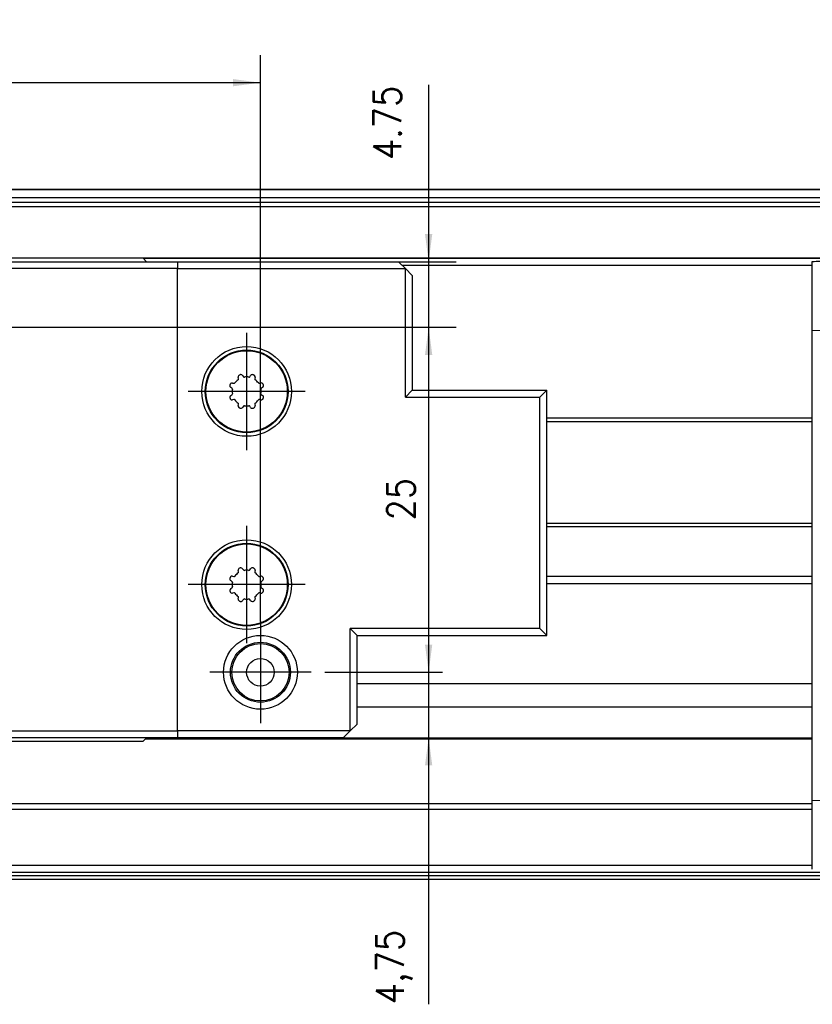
# Model space of a CAD drawing. Header units: millimetres. Extents: x -235 to 4216, y -109 to 485.
# Tile 19 of 39: x 416 to 474, y 328 to 399. Entities that reach past the tile are written whole.
import ezdxf

# ---------------------------------------------------------------- set-up
doc = ezdxf.new("R2010")
doc.units = ezdxf.units.MM
doc.linetypes.add('DOT_CENTER', pattern=[14, 12, -1, 0, -1])
doc.layers.add('1', color=7, linetype='Continuous')
doc.styles.add('CONVERTER_11', font='txt.shx', dxfattribs={"width": 0.9})
doc.dimstyles.new('ME10_DIM_15', dxfattribs={"dimtxt": 2, "dimasz": 2, "dimexe": 2, "dimexo": 0, "dimgap": 2, "dimtad": 1, "dimdsep": 46, "dimtxsty": 'CONVERTER_11', "dimsah": 1, "dimcen": 0.09, "dimclrd": 2, "dimclre": 2, "dimclrt": 2, "dimadec": 0, "dimazin": 0, "dimtfac": 1, "dimtdec": 4, "dimtix": 1, "dimtmove": 0, "dimatfit": 3, "dimfxl": 1, "dimtolj": 1, "dimtzin": 0, "dimarcsym": 0})
doc.dimstyles.new('ME10_DIM_17', dxfattribs={"dimtxt": 2, "dimasz": 2, "dimexe": 2, "dimexo": 0, "dimgap": 2, "dimtad": 1, "dimdsep": 46, "dimtxsty": 'CONVERTER_11', "dimsah": 1, "dimcen": 0.09, "dimclrd": 2, "dimclre": 2, "dimclrt": 2, "dimadec": 0, "dimazin": 0, "dimtfac": 1, "dimtdec": 4, "dimtix": 1, "dimtmove": 0, "dimatfit": 3, "dimfxl": 1, "dimtolj": 1, "dimtzin": 0, "dimarcsym": 0})
doc.dimstyles.new('ME10_DIM_19', dxfattribs={"dimtxt": 2, "dimasz": 2, "dimexe": 1, "dimexo": 1, "dimgap": 1, "dimtad": 1, "dimdsep": 46, "dimtxsty": 'CONVERTER_11', "dimsah": 1, "dimcen": 0.09, "dimclrd": 2, "dimclre": 2, "dimclrt": 2, "dimadec": 0, "dimazin": 0, "dimtfac": 1, "dimtdec": 4, "dimtix": 1, "dimtmove": 0, "dimatfit": 3, "dimfxl": 1, "dimtolj": 1, "dimtzin": 0, "dimarcsym": 0})
doc.dimstyles.new('ME10_DIM_20', dxfattribs={"dimtxt": 2, "dimasz": 2, "dimexe": 1, "dimexo": 1, "dimgap": 1, "dimtad": 1, "dimdsep": 46, "dimtxsty": 'CONVERTER_11', "dimsah": 1, "dimcen": 0.09, "dimclrd": 2, "dimclre": 2, "dimclrt": 2, "dimadec": 0, "dimazin": 0, "dimtfac": 1, "dimtdec": 4, "dimtix": 1, "dimtmove": 0, "dimatfit": 3, "dimfxl": 1, "dimtolj": 1, "dimtzin": 0, "dimarcsym": 0})

# ---------------------------------------------------------------- blocks, each defined once
blk = doc.blocks.new('CABEZA_Li_1__24', base_point=(350.6998292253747, 347.1029444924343))
at = {"color": 7, "linetype": 'Continuous'}
for p, q in [((405.9519836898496, 381.8529444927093), (425.4519836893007, 381.8529444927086)), ((418.7635488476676, 382.1029444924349), (412.6404185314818, 382.1029444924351)), ((425.2019836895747, 382.1029444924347), (418.7635488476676, 382.1029444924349)), ((425.4519836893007, 381.8529444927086), (425.2019836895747, 382.1029444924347)), ((425.4519836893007, 381.8529444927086), (427.6998292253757, 381.8529444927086)), ((427.6998292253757, 381.8529444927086), (443.7026736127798, 381.8529444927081)), ((427.6998292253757, 381.8529444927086), (427.6998292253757, 381.3529444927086)), ((443.7026736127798, 381.8529444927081), (444.2026736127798, 381.3529444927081)), ((427.6998292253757, 381.3529444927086), (363.7009064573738, 381.3529444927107)), ((427.6998292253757, 381.3529444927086), (444.2026736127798, 381.3529444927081)), ((427.6998292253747, 347.8529444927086), (427.6998292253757, 381.3529444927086)), ((444.7026736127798, 380.8529444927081), (444.2026736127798, 381.3529444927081)), ((444.2026736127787, 372.0357888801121), (444.2026736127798, 381.3529444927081)), ((444.7026736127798, 380.8529444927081), (444.7026736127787, 372.535788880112)), ((432.1106059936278, 373.3747427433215), (432.0889302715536, 373.4725156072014)), ((432.4108543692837, 373.6058609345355), (432.4646631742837, 373.5213980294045)), ((432.9349952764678, 373.5213980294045), (432.9888040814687, 373.6058609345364)), ((433.3107281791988, 373.4725156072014), (433.2890524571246, 373.3747427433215)), ((431.6313756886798, 372.6881105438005), (431.5469127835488, 372.7419193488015)), ((431.6802581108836, 373.0638434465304), (431.7780309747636, 373.0421677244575)), ((433.6216274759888, 373.0421677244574), (433.7194003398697, 373.0638434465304)), ((433.8527456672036, 372.7419193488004), (433.7682827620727, 372.6881105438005)), ((444.7026736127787, 372.535788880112), (444.2026736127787, 372.0357888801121)), ((444.7026736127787, 372.535788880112), (454.4476747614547, 372.5357888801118)), ((454.4476747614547, 372.5357888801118), (453.9476747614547, 372.0357888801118)), ((454.4476747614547, 354.7701001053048), (454.4476747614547, 372.5357888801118)), ((431.5469127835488, 372.1639696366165), (431.6313756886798, 372.2177784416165)), ((431.7780309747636, 371.8637212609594), (431.6802581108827, 371.8420455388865)), ((433.7194003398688, 371.8420455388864), (433.6216274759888, 371.8637212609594)), ((433.7682827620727, 372.2177784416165), (433.8527456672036, 372.1639696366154)), ((444.2026736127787, 372.0357888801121), (453.9476747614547, 372.0357888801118)), ((453.9476747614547, 355.2701001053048), (453.9476747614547, 372.0357888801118)), ((432.0889302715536, 371.4333733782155), (432.1106059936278, 371.5311462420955)), ((432.4646631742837, 371.3844909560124), (432.4108543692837, 371.3000280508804)), ((432.9888040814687, 371.3000280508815), (432.9349952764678, 371.3844909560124)), ((433.2890524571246, 371.5311462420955), (433.3107281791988, 371.4333733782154)), ((432.4108543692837, 359.6058609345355), (432.4646631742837, 359.5213980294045)), ((432.9349952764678, 359.5213980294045), (432.9888040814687, 359.6058609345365)), ((431.6802581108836, 359.0638434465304), (431.7780309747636, 359.0421677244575)), ((432.1106059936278, 359.3747427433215), (432.0889302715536, 359.4725156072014)), ((433.3107281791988, 359.4725156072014), (433.2890524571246, 359.3747427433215)), ((433.6216274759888, 359.0421677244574), (433.7194003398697, 359.0638434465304)), ((431.6313756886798, 358.6881105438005), (431.5469127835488, 358.7419193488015)), ((431.5469127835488, 358.1639696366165), (431.6313756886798, 358.2177784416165)), ((433.8527456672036, 358.7419193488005), (433.7682827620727, 358.6881105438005)), ((433.7682827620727, 358.2177784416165), (433.8527456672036, 358.1639696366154)), ((431.7780309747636, 357.8637212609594), (431.6802581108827, 357.8420455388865)), ((432.0889302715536, 357.4333733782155), (432.1106059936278, 357.5311462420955)), ((433.2890524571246, 357.5311462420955), (433.3107281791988, 357.4333733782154)), ((433.7194003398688, 357.8420455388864), (433.6216274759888, 357.8637212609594)), ((432.4646631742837, 357.3844909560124), (432.4108543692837, 357.3000280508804)), ((432.9888040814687, 357.3000280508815), (432.9349952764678, 357.3844909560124)), ((453.9476747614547, 355.2701001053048), (440.1998292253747, 355.2701001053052)), ((440.1998292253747, 355.2701001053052), (440.7019836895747, 354.7701001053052)), ((440.1998292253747, 347.8529444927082), (440.1998292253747, 355.2701001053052)), ((440.7019836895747, 354.7701001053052), (454.4476747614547, 354.7701001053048)), ((440.7019836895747, 348.6029444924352), (440.7019836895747, 354.7701001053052)), ((454.4476747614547, 354.7701001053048), (453.9476747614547, 355.2701001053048)), ((440.1998292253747, 347.8529444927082), (440.6998292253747, 348.3529444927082)), ((440.6998292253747, 348.3529444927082), (440.7019836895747, 348.6029444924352)), ((363.7009064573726, 347.8529444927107), (427.6998292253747, 347.8529444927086)), ((440.1998292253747, 347.8529444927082), (427.6998292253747, 347.8529444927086)), ((427.6998292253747, 347.8529444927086), (427.6998292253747, 347.3529444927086)), ((440.1998292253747, 347.8529444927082), (439.6998292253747, 347.3529444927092)), ((425.4519836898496, 347.3529444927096), (405.9519836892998, 347.3529444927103)), ((406.2019836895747, 347.1029444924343), (425.2019836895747, 347.1029444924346)), ((425.4519836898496, 347.3529444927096), (425.2019836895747, 347.1029444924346)), ((427.6998292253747, 347.3529444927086), (425.4519836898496, 347.3529444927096)), ((439.6998292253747, 347.3529444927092), (427.6998292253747, 347.3529444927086))]:
    blk.add_line(p, q, dxfattribs=at)
for centre, radius in [((432.6998292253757, 372.4529444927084), 3.25), ((432.6998292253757, 372.4529444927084), 3), ((432.6998292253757, 372.4529444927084), 2.948945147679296), ((432.6998292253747, 358.4529444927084), 3.25), ((432.6998292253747, 358.4529444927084), 3), ((432.6998292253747, 358.4529444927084), 2.948945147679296), ((433.6998292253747, 352.1029444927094), 2.674999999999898), ((433.6998292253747, 352.1029444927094), 2.171031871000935), ((433.6998292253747, 352.1029444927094), 2.075000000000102), ((433.6998292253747, 352.1029444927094), 1)]:
    blk.add_circle(centre, radius, dxfattribs=at)
for centre, radius, start, end in [((432.6998292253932, 372.4529444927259), 1.049999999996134, 125.9522396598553, 144.0477603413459), ((432.0422652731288, 373.3595919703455), 0.0700000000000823, 305.9522396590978, 0), ((432.2353746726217, 373.5049815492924), 0.1500000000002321, 113.8205556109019, 192.5000000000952), ((432.6998292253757, 372.4529444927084), 1.30000000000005, 111.1794443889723, 113.8205556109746), ((432.2843456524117, 373.5252659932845), 0.1499999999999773, 90, 111.1794443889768), ((432.2843456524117, 373.5252659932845), 0.1499999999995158, 32.49999999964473, 90), ((432.5237005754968, 373.5590090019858), 0.070000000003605, 212.4999999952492, 279.0477603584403), ((432.6998292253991, 372.4529444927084), 1.04999999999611, 80.95223965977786, 99.04776034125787), ((432.8759578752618, 373.5590090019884), 0.0699999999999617, 260.9522396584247, 327.4999999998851), ((433.1153127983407, 373.5252659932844), 0.1499999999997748, 68.82055561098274, 147.5000000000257), ((432.6998292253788, 372.4529444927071), 1.300000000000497, 66.17944438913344, 68.82055561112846), ((433.1642837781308, 373.5049815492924), 0.1500000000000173, 45.00000000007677, 66.17944438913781), ((433.1642837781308, 373.5049815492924), 0.1500000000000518, 347.4999999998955, 45.00000000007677), ((433.3573931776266, 373.3595919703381), 0.0700000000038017, 179.9999999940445, 234.0477603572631), ((432.6998292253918, 372.4529444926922), 1.049999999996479, 35.95223965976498, 54.04776034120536), ((431.6275077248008, 372.8684280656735), 0.1499999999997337, 158.8205556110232, 237.5000000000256), ((432.6998292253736, 372.4529444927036), 1.299999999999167, 156.1794443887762, 158.8205556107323), ((431.6477921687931, 372.9173990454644), 0.1499999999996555, 135.0000000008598, 156.1794443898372), ((431.6477921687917, 372.9173990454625), 0.1500000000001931, 77.49999999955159, 134.9999999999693), ((431.5937647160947, 372.6290731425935), 0.0700000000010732, 0, 57.49999999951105), ((432.6998292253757, 372.4529444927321), 1.049999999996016, 170.9522396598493, 189.047760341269), ((431.7931817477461, 373.110508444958), 0.0700000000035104, 257.4999999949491, 324.0477603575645), ((433.6064767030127, 373.1105084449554), 0.0700000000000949, 215.9522396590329, 282.5000000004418), ((433.7518662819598, 372.9173990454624), 0.1500000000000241, 23.82055561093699, 102.4999999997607), ((433.8058937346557, 372.6290731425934), 0.0699999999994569, 122.4999999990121, 180), ((432.6998292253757, 372.4529444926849), 1.049999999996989, 350.9522396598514, 9.04776034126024), ((433.7721507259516, 372.8684280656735), 0.1500000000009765, 302.4999999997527, 359.9999999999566), ((432.6998292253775, 372.452944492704), 1.300000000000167, 21.17944438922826, 23.8205556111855), ((433.7721507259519, 372.8684280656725), 0.1499999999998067, 3.474e-10, 21.17944438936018), ((431.6275077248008, 372.0374609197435), 0.1500000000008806, 122.499999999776, 180), ((431.6275077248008, 372.0374609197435), 0.1500000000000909, 180, 201.179444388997), ((432.6998292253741, 372.4529444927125), 1.299999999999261, 201.1794443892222, 203.8205556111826), ((431.6477921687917, 371.9884899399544), 0.1499999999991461, 203.8205556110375, 282.500000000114), ((431.5937647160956, 372.2768158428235), 0.0700000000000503, 302.4999999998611, 0), ((431.7931817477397, 371.7953805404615), 0.0699999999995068, 35.95223965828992, 102.5000000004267), ((432.6998292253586, 372.4529444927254), 1.049999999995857, 215.9522396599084, 234.0477603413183), ((432.699829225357, 372.4529444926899), 1.049999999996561, 305.9522396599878, 324.0477603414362), ((433.6064767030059, 371.7953805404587), 0.0700000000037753, 77.49999999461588, 144.0477603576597), ((433.7518662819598, 371.9884899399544), 0.1500000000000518, 257.4999999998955, 314.9999999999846), ((433.8058937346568, 372.2768158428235), 0.0700000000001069, 180, 237.5000000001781), ((433.7721507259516, 372.0374609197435), 0.1499999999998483, 338.8205556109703, 57.49999999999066), ((433.7518662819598, 371.9884899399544), 0.1499999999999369, 314.9999999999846, 336.179444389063), ((432.6998292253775, 372.4529444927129), 1.300000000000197, 336.1794443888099, 338.8205556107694), ((432.0422652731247, 371.5462970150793), 0.0700000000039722, 359.9999999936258, 54.047760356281), ((432.2353746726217, 371.4009074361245), 0.1500000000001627, 167.4999999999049, 225.000000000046), ((432.2353746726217, 371.4009074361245), 0.1499999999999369, 225.000000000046, 246.1794443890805), ((432.6998292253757, 372.4529444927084), 1.299999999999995, 246.1794443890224, 248.8205556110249), ((432.2843456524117, 371.3806229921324), 0.1499999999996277, 248.8205556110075, 327.5000000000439), ((432.5237005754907, 371.3468799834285), 0.0700000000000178, 80.95223965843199, 147.5000000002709), ((432.6998292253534, 372.4529444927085), 1.049999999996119, 260.9522396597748, 279.0477603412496), ((432.8759578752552, 371.3468799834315), 0.0700000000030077, 32.49999999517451, 99.04776035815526), ((433.1153127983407, 371.3806229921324), 0.1499999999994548, 212.4999999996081, 270), ((433.1153127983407, 371.3806229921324), 0.1499999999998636, 270, 291.179444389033), ((432.6998292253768, 372.4529444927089), 1.300000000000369, 291.1794443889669, 293.820555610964), ((433.1642837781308, 371.4009074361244), 0.1499999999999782, 293.8205556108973, 12.50000000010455), ((433.3573931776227, 371.5462970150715), 0.0699999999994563, 125.9522396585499, 180), ((432.2353746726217, 359.5049815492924), 0.1500000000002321, 113.8205556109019, 192.5000000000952), ((432.6998292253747, 358.4529444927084), 1.299999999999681, 111.1794443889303, 113.8205556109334), ((432.2843456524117, 359.5252659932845), 0.1499999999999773, 90, 111.1794443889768), ((432.2843456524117, 359.5252659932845), 0.1499999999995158, 32.49999999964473, 90), ((433.1153127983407, 359.5252659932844), 0.1499999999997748, 68.82055561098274, 147.4999999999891), ((432.6998292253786, 358.4529444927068), 1.300000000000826, 66.17944438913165, 68.82055561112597), ((433.1642837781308, 359.5049815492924), 0.1500000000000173, 45.00000000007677, 66.17944438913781), ((433.1642837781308, 359.5049815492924), 0.1500000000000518, 347.4999999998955, 45.00000000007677), ((431.6275077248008, 358.8684280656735), 0.1499999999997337, 158.8205556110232, 237.5000000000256), ((432.6998292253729, 358.4529444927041), 1.299999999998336, 156.1794443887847, 158.8205556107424), ((431.6477921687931, 358.9173990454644), 0.1499999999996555, 135.0000000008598, 156.1794443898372), ((431.6477921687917, 358.9173990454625), 0.1500000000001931, 77.49999999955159, 134.9999999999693), ((431.7931817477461, 359.110508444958), 0.0700000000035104, 257.4999999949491, 324.0477603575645), ((432.6998292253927, 358.4529444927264), 1.049999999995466, 125.9522396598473, 144.0477603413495), ((432.0422652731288, 359.3595919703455), 0.0700000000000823, 305.9522396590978, 0), ((432.5237005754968, 359.5590090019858), 0.070000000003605, 212.4999999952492, 279.0477603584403), ((432.6998292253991, 358.4529444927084), 1.04999999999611, 80.95223965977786, 99.04776034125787), ((432.8759578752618, 359.5590090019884), 0.0699999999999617, 260.9522396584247, 327.4999999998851), ((433.3573931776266, 359.3595919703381), 0.0700000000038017, 179.9999999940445, 234.0477603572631), ((432.6998292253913, 358.4529444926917), 1.049999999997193, 35.95223965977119, 54.04776034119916), ((433.6064767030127, 359.1105084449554), 0.0700000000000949, 215.9522396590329, 282.5000000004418), ((433.7518662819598, 358.9173990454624), 0.1500000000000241, 23.82055561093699, 102.4999999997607), ((433.7721507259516, 358.8684280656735), 0.1500000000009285, 302.4999999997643, 359.9999999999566), ((432.6998292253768, 358.4529444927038), 1.300000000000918, 21.17944438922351, 23.82055561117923), ((433.7721507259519, 358.8684280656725), 0.1499999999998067, 3.474e-10, 21.17944438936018), ((431.6275077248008, 358.0374609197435), 0.1500000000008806, 122.499999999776, 180), ((431.5937647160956, 358.6290731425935), 0.0700000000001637, 0, 57.5000000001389), ((431.5937647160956, 358.2768158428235), 0.0700000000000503, 302.4999999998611, 0), ((432.6998292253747, 358.4529444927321), 1.049999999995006, 170.9522396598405, 189.0477603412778), ((433.8058937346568, 358.6290731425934), 0.0700000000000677, 122.4999999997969, 180), ((433.8058937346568, 358.2768158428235), 0.0700000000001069, 180, 237.5000000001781), ((432.6998292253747, 358.4529444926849), 1.049999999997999, 350.9522396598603, 9.04776034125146), ((433.7721507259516, 358.0374609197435), 0.1499999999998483, 338.8205556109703, 57.49999999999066), ((431.6275077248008, 358.0374609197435), 0.1500000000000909, 180, 201.179444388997), ((432.6998292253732, 358.4529444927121), 1.299999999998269, 201.1794443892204, 203.8205556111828), ((431.6477921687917, 357.9884899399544), 0.1499999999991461, 203.8205556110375, 282.500000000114), ((431.7931817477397, 357.7953805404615), 0.0699999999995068, 35.95223965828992, 102.5000000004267), ((432.6998292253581, 358.4529444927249), 1.049999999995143, 215.9522396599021, 234.0477603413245), ((432.0422652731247, 357.5462970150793), 0.0700000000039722, 359.9999999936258, 54.047760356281), ((433.3573931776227, 357.5462970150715), 0.0699999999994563, 125.9522396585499, 180), ((432.6998292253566, 358.4529444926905), 1.049999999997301, 305.9522396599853, 324.0477603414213), ((433.6064767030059, 357.7953805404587), 0.0700000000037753, 77.49999999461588, 144.0477603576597), ((433.7518662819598, 357.9884899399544), 0.1500000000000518, 257.4999999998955, 314.9999999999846), ((433.7518662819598, 357.9884899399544), 0.1499999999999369, 314.9999999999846, 336.179444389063), ((432.6998292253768, 358.4529444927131), 1.300000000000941, 336.1794443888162, 338.8205556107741), ((432.2353746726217, 357.4009074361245), 0.1500000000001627, 167.4999999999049, 225.000000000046), ((432.2353746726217, 357.4009074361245), 0.1499999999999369, 225.000000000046, 246.1794443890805), ((432.6998292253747, 358.4529444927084), 1.299999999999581, 246.1794443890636, 248.820555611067), ((432.2843456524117, 357.3806229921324), 0.1499999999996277, 248.8205556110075, 327.5000000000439), ((432.5237005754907, 357.3468799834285), 0.0700000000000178, 80.95223965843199, 147.5000000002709), ((432.6998292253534, 358.4529444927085), 1.049999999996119, 260.9522396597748, 279.0477603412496), ((432.8759578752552, 357.3468799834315), 0.0700000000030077, 32.49999999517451, 99.04776035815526), ((433.1153127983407, 357.3806229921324), 0.1499999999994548, 212.4999999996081, 270), ((433.1153127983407, 357.3806229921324), 0.1499999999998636, 270, 291.179444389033), ((432.6998292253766, 358.4529444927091), 1.300000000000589, 291.1794443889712, 293.8205556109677), ((433.1642837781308, 357.4009074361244), 0.1499999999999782, 293.8205556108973, 12.50000000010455)]:
    blk.add_arc(centre, radius, start, end, dxfattribs=at)
for points in [[(432.1122652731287, 373.3595919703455), (432.1119887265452, 373.3621170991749), (432.1114356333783, 373.3671673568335), (432.1108825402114, 373.3722176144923), (432.1106059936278, 373.3747427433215)], [(433.2890524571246, 373.3747427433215), (433.2887759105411, 373.3722176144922), (433.2882228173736, 373.3671673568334), (433.2876697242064, 373.3621170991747), (433.2873931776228, 373.3595919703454)], [(431.6628937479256, 372.6180651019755), (431.6630389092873, 372.6198997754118), (431.6633292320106, 372.6235691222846), (431.6636195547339, 372.627238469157), (431.6637647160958, 372.6290731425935)], [(433.7358937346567, 372.6290731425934), (433.7360388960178, 372.6272384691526), (433.7363292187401, 372.6235691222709), (433.7366195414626, 372.6198997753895), (433.7367647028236, 372.6180651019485)], [(431.6637647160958, 372.2768158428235), (431.6636195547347, 372.2786505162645), (431.6633292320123, 372.2823198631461), (431.6630389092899, 372.2859892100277), (431.6628937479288, 372.2878238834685)], [(433.7367647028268, 372.2878238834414), (433.736619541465, 372.285989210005), (433.7363292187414, 372.2823198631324), (433.7360388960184, 372.2786505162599), (433.7358937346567, 372.2768158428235)], [(432.1106059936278, 371.5311462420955), (432.1108825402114, 371.5336713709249), (432.1114356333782, 371.5387216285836), (432.1119887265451, 371.5437718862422), (432.1122652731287, 371.5462970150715)], [(433.2873931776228, 371.5462970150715), (433.2876697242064, 371.5437718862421), (433.2882228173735, 371.5387216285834), (433.2887759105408, 371.5336713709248), (433.2890524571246, 371.5311462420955)], [(432.1122652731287, 359.3595919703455), (432.1119887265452, 359.3621170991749), (432.1114356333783, 359.3671673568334), (432.1108825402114, 359.3722176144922), (432.1106059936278, 359.3747427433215)], [(433.2890524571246, 359.3747427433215), (433.2887759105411, 359.3722176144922), (433.2882228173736, 359.3671673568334), (433.2876697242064, 359.3621170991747), (433.2873931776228, 359.3595919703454)], [(431.6628937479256, 358.6180651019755), (431.6630389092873, 358.6198997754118), (431.6633292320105, 358.6235691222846), (431.6636195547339, 358.627238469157), (431.6637647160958, 358.6290731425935)], [(431.6637647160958, 358.2768158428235), (431.6636195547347, 358.2786505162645), (431.6633292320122, 358.2823198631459), (431.6630389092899, 358.2859892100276), (431.6628937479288, 358.2878238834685)], [(433.7358937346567, 358.6290731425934), (433.7360388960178, 358.6272384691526), (433.7363292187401, 358.623569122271), (433.7366195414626, 358.6198997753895), (433.7367647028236, 358.6180651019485)], [(433.7367647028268, 358.2878238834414), (433.736619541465, 358.285989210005), (433.7363292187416, 358.2823198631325), (433.7360388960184, 358.2786505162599), (433.7358937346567, 358.2768158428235)], [(432.1106059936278, 357.5311462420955), (432.1108825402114, 357.5336713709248), (432.1114356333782, 357.5387216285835), (432.1119887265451, 357.543771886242), (432.1122652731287, 357.5462970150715)], [(433.2873931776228, 357.5462970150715), (433.2876697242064, 357.5437718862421), (433.2882228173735, 357.5387216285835), (433.2887759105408, 357.5336713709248), (433.2890524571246, 357.5311462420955)]]:
    blk.add_open_spline(points, degree=3, dxfattribs=at)
at = {"layer": '1', "color": 2, "linetype": 'DOT_CENTER'}
for p, q in [((432.6998292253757, 376.7029444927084), (432.6998292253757, 368.2029444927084)), ((436.9498292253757, 372.4529444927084), (428.4498292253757, 372.4529444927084)), ((432.6998292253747, 362.7029444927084), (432.6998292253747, 354.2029444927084)), ((436.9498292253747, 358.4529444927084), (428.4498292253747, 358.4529444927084)), ((433.6998292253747, 355.7779444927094), (433.6998292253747, 348.4279444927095)), ((437.3748292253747, 352.1029444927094), (430.0248292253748, 352.1029444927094))]:
    blk.add_line(p, q, dxfattribs=at)
blk = doc.blocks.new('Perfil_Li-30_M__26', base_point=(-102.7980060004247, 337.1000034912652))
at = {"color": 7, "linetype": 'Continuous'}
for p, q in [((326.8398117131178, 387.1029444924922), (486.7019836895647, 387.1029444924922)), ((326.8512036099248, 387.0858566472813), (486.7019836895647, 387.085856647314)), ((486.7019836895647, 386.4818603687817), (327.2538677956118, 386.481860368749)), ((327.4706657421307, 386.1566634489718), (486.7019836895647, 386.1566634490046)), ((486.7019836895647, 385.8317343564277), (327.6872851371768, 385.8317343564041)), ((486.7023221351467, 382.1225556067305), (326.8534820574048, 382.1205082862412)), ((418.7635488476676, 382.1029444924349), (412.6404185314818, 382.1029444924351)), ((425.2019836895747, 382.1029444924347), (418.7635488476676, 382.1029444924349)), ((425.2019836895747, 382.1029444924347), (486.7019836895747, 382.1029444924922)), ((473.7019836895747, 376.8775506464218), (473.7019836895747, 381.8754000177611)), ((443.9526736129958, 381.6029444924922), (473.7019836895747, 381.6029444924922)), ((473.7019836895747, 376.8775506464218), (486.7019836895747, 377.1037050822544)), ((473.7019836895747, 342.8283364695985), (473.7019836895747, 376.8775506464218)), ((454.4476747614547, 370.5359571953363), (473.7019836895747, 370.5359571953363)), ((454.4476747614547, 370.2859571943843), (473.7019836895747, 370.2859571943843)), ((454.4476747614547, 362.9199317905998), (473.7019836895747, 362.9199317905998)), ((454.4476747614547, 362.6699317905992), (473.7019836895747, 362.6699317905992)), ((473.7019836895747, 359.0412138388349), (454.4476747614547, 359.0412138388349)), ((454.4476747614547, 358.5412138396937), (473.7019836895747, 358.5412138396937)), ((473.7019836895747, 351.2748473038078), (440.7019836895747, 351.2748473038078)), ((440.7019836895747, 349.6065085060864), (473.7019836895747, 349.6065085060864)), ((425.3884235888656, 347.2893843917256), (473.7019836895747, 347.2893843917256)), ((473.7019836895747, 347.3205947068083), (425.4196339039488, 347.3205947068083)), ((328.5074589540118, 342.6014736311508), (473.7019836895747, 342.6054629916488)), ((473.7019841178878, 337.8298715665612), (473.7019836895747, 342.8283364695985)), ((473.7019836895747, 342.8283364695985), (486.7064477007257, 342.6014986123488)), ((473.7019836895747, 342.1719908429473), (328.2211370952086, 342.1719908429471)), ((473.7019836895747, 338.1029435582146), (327.5064790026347, 338.1029435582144)), ((486.7019836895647, 337.6029435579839), (327.8398123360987, 337.6029435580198)), ((486.7019836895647, 337.3529435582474), (328.0064790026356, 337.3529435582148)), ((328.1731456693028, 337.1029435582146), (486.7019836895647, 337.1029435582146))]:
    blk.add_line(p, q, dxfattribs=at)
blk.add_open_spline([(473.7019836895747, 381.8754000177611), (473.8910941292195, 381.8787986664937), (474.2693237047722, 381.8855961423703), (474.8379725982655, 381.8957043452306), (475.4053238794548, 381.905763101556), (475.7835611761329, 381.9121217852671), (475.9713772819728, 381.9152792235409)], degree=3, knots=[0, 0, 0, 0, 0.5674229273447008, 1.134871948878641, 1.706216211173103, 2.269744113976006, 2.269744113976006, 2.269744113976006, 2.269744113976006], dxfattribs=at)
blk = doc.blocks.new('Li-30-M__27', base_point=(-102.7980060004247, 337.1000034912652))
for name, p in [('Perfil_Li-30_M__26', (-102.7980060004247, 337.1000034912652)), ('CABEZA_Li_1__24', (350.6998292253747, 347.1029444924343))]:
    blk.add_blockref(name, p)
blk = doc.blocks.new('*D57')
at = {"layer": '1', "color": 2, "linetype": 'Continuous'}
for p, q in [((445.8916376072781, 394.6624552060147), (445.8916376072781, 381.8529444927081)), ((443.7026736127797, 381.8529444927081), (447.8916376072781, 381.8529444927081)), ((445.8916376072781, 381.8529444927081), (445.8916376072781, 377.102944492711)), ((361.3788477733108, 377.102944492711), (447.8916376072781, 377.102944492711)), ((445.8916376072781, 377.102944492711), (445.8916376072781, 373.102944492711))]:
    blk.add_line(p, q, dxfattribs=at)
at = {"layer": '1', "color": 2}
for points in [[(445.6283326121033, 383.8529444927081), (446.1549426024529, 383.8529444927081), (445.8916376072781, 381.8529444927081)], [(446.1549426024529, 375.102944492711), (445.6283326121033, 375.102944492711), (445.8916376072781, 377.102944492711)]]:
    blk.add_solid(points, dxfattribs=at)
at = {"layer": '1', "color": 2, "insert": (443.8916376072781, 389.2124552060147), "char_height": 2, "attachment_point": 7, "rotation": 90, "line_spacing_factor": 0.60024009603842, "style": 'CONVERTER_11'}
blk.add_mtext('4.75', dxfattribs=at)
blk = doc.blocks.new('*D59')
at = {"layer": '1', "color": 2, "linetype": 'Continuous'}
for p, q in [((357.6998292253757, 380.7819630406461), (357.6998292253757, 396.8251367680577)), ((433.6998292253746, 355.7779444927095), (433.6998292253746, 396.8251367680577)), ((433.6998292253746, 394.8251367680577), (357.6998292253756, 394.8251367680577))]:
    blk.add_line(p, q, dxfattribs=at)
at = {"layer": '1', "color": 2}
for points in [[(359.6998292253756, 395.0884417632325), (359.6998292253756, 394.5618317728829), (357.6998292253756, 394.8251367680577)], [(431.6998292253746, 394.5618317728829), (431.6998292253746, 395.0884417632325), (433.6998292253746, 394.8251367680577)]]:
    blk.add_solid(points, dxfattribs=at)
at = {"layer": '1', "color": 2, "insert": (383.9998292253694, 396.7289010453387), "char_height": 2, "attachment_point": 7, "rotation": 0.00013888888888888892, "line_spacing_factor": 0.60024009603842, "style": 'CONVERTER_11'}
blk.add_mtext('76', dxfattribs=at)
blk = doc.blocks.new('*D61')
at = {"layer": '1', "color": 2, "linetype": 'Continuous'}
for p, q in [((362.3788477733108, 377.1029444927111), (446.8916376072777, 377.1029444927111)), ((445.8916376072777, 377.1029444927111), (445.8916376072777, 352.1029444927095)), ((438.3748292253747, 352.1029444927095), (446.8916376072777, 352.1029444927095))]:
    blk.add_line(p, q, dxfattribs=at)
at = {"layer": '1', "color": 2}
for points in [[(446.1549426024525, 375.1029444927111), (445.6283326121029, 375.1029444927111), (445.8916376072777, 377.1029444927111)], [(445.6283326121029, 354.1029444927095), (446.1549426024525, 354.1029444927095), (445.8916376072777, 352.1029444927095)]]:
    blk.add_solid(points, dxfattribs=at)
at = {"layer": '1', "color": 2, "insert": (444.8916376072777, 363.1029444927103), "char_height": 2, "attachment_point": 7, "rotation": 90, "line_spacing_factor": 0.60024009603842, "style": 'CONVERTER_11'}
blk.add_mtext('25', dxfattribs=at)
blk = doc.blocks.new('*D62')
at = {"layer": '1', "color": 2, "linetype": 'Continuous'}
for p, q in [((445.8916376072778, 356.1029444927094), (445.8916376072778, 352.1029444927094)), ((438.3748292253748, 352.1029444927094), (446.8916376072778, 352.1029444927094)), ((445.8916376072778, 352.1029444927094), (445.8916376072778, 347.3529444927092)), ((440.6998292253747, 347.3529444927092), (446.8916376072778, 347.3529444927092)), ((445.8916376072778, 347.3529444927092), (445.8916376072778, 328.0451310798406))]:
    blk.add_line(p, q, dxfattribs=at)
at = {"layer": '1', "color": 2}
for points in [[(445.628332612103, 354.1029444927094), (446.1549426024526, 354.1029444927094), (445.8916376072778, 352.1029444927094)], [(446.1549426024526, 345.3529444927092), (445.628332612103, 345.3529444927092), (445.8916376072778, 347.3529444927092)]]:
    blk.add_solid(points, dxfattribs=at)
at = {"layer": '1', "color": 2, "insert": (444.6916376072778, 328.0451310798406), "char_height": 2, "attachment_point": 7, "rotation": 90, "line_spacing_factor": 0.60024009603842, "style": 'CONVERTER_11'}
blk.add_mtext('4,75', dxfattribs=at)
blk = doc.blocks.new('E', base_point=(268.5800000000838, 362.1014736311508))
blk.add_blockref('Li-30-M__27', (-102.7980060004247, 337.1000034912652))
at = {"layer": '1'}
dim = blk.add_linear_dim(base=(433.6998292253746, 394.8251367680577), p1=(357.6998292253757, 380.781963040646), p2=(433.6998292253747, 355.7779444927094), dimstyle='ME10_DIM_17', dxfattribs=at)
dim.commit()
dim.dimension.update_dxf_attribs({"geometry": '*D59', "text_midpoint": (385.4998292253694, 397.7289010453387), "text_rotation": 0.00013888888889})
for base, p1, p2, dimstyle, picture, middle in [((445.8916376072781, 381.8529444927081), (361.3788477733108, 377.1029444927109), (443.7026736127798, 381.8529444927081), 'ME10_DIM_15', '*D57', (442.8916376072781, 391.9374552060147)), ((445.8916376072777, 377.1029444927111), (437.3748292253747, 352.1029444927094), (361.3788477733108, 377.1029444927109), 'ME10_DIM_19', '*D61', (443.8916376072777, 364.6029444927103)), ((445.8916376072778, 352.1029444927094), (439.6998292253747, 347.3529444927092), (437.3748292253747, 352.1029444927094), 'ME10_DIM_20', '*D62', (443.7916376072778, 330.7951310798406))]:
    dim = blk.add_linear_dim(base=base, p1=p1, p2=p2, angle=90, dimstyle=dimstyle, dxfattribs=at)
    dim.commit()
    dim.dimension.update_dxf_attribs({"geometry": picture, "text_midpoint": middle, "text_rotation": 90})

msp = doc.modelspace()

# ---------------------------------------------------------------- block references
msp.add_blockref('E', (268.5800000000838, 362.1014736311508))

doc.saveas('drawing.dxf')
